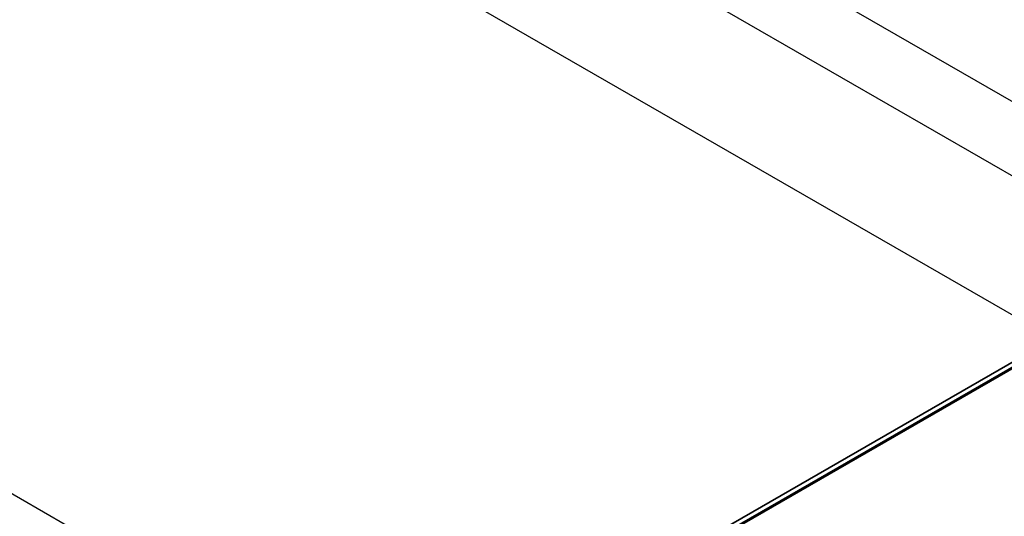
# Model space of a CAD drawing. Header units: millimetres. Extents: x 0 to 420, y 0 to 297.
# Tile 33 of 37: x 343 to 375, y 226 to 242. Entities that reach past the tile are written whole.
import ezdxf

# ---------------------------------------------------------------- set-up
doc = ezdxf.new("R2010")
doc.units = ezdxf.units.MM
doc.layers.add('Sichtbar (ISO)', color=7, linetype='Continuous', lineweight=35)
doc.layers.add('Sichtbar schmal (ISO)', color=7, linetype='Continuous', lineweight=25)

msp = doc.modelspace()

# ---------------------------------------------------------------- linework, layer by layer
at = {"layer": 'Sichtbar (ISO)'}
for p, q in [((355.304, 219.032), (376.673, 231.337)), ((355.382, 218.915), (377.302, 231.538)), ((355.382, 218.874), (377.302, 231.497))]:
    msp.add_line(p, q, dxfattribs=at)
at = {"layer": 'Sichtbar schmal (ISO)'}
for p, q in [((342.521, 257.947), (395.554, 227.408)), ((341.523, 256.105), (394.556, 225.565)), ((338.135, 253.529), (376.673, 231.337)), ((355.304, 219.032), (316.767, 241.224))]:
    msp.add_line(p, q, dxfattribs=at)

doc.saveas('drawing.dxf')
